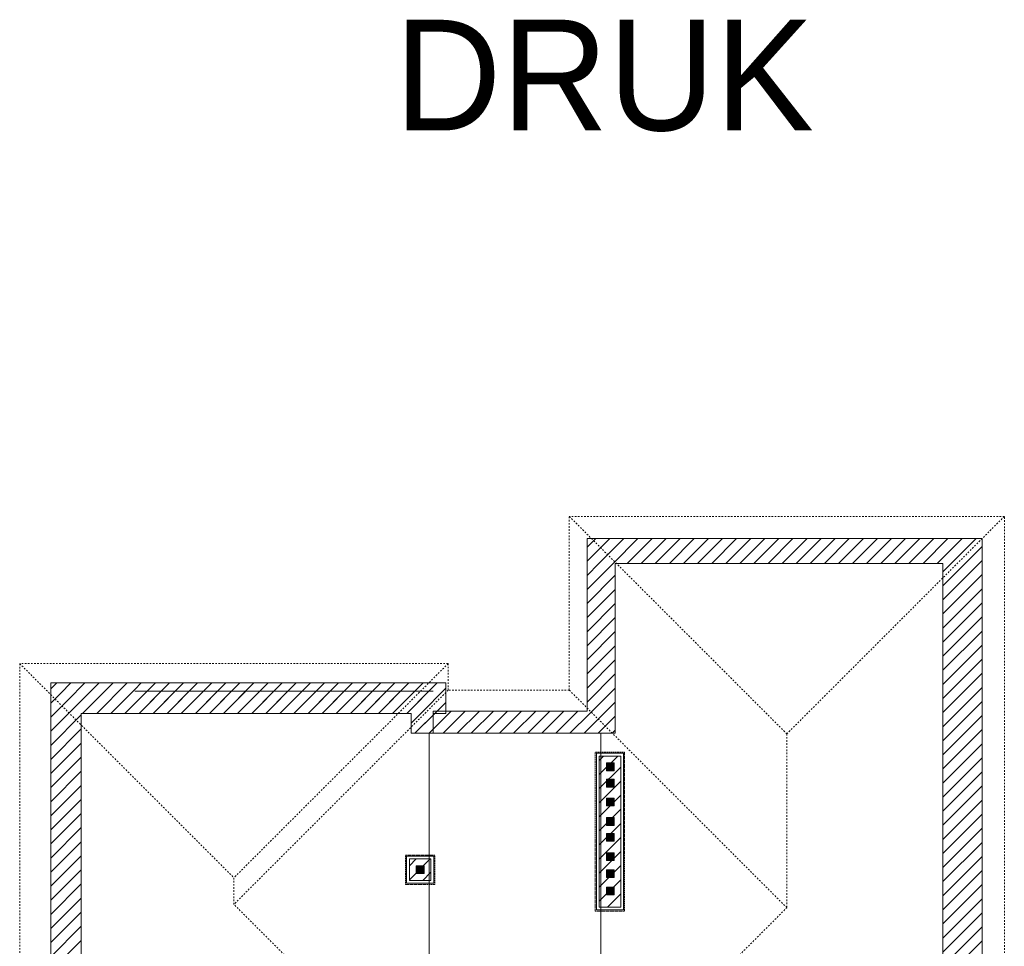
# Model space of a CAD drawing. Header units: millimetres. Extents: x -146116 to 602001, y -318793 to 100489.
# Tile 5 of 100: x 315219 to 333009, y -287675 to -270934. Entities that reach past the tile are written whole.
import ezdxf

# ---------------------------------------------------------------- set-up
doc = ezdxf.new("R2010")
doc.units = ezdxf.units.MM
doc.header["$LTSCALE"] = 0.1
doc.header["$MEASUREMENT"] = 0
doc.linetypes.add('eks Rzut poddasza nieużytkowego$0$Krawędzie ukryte', pattern=[391.222223, 282.222223, -109])
doc.linetypes.add('eks Rzut poddasza nieużytkowego$0$Przerywana', pattern=[564.444447, 282.222223, -282.222223])
doc.layers.get('0').update_dxf_attribs({"color": 8})
doc.layers.add('eks Rzut poddasza nieużytkowego$0$poziom_4 (1)_8_2D - Ogólne_Nr_pióra__19', color=8, linetype='Continuous')
doc.layers.add('REWIZJA_1', color=6, linetype='Continuous')
for name, color, linetype, lineweight in [('eks Rzut poddasza nieużytkowego$0$poziom_4 (1)_8_2D - Ogólne_Nr_pióra__1_Nr_pióra__7', 8, 'Continuous', 18), ('eks Rzut poddasza nieużytkowego$0$poziom_4 (1)_8_2D - Ogólne_Nr_pióra__21_Nr_pióra__7', 8, 'Continuous', 18), ('eks Rzut poddasza nieużytkowego$0$poziom_4 (1)_8_2D - Ogólne_Nr_pióra__7_Nr_pióra__7', 8, 'Continuous', 18), ('eks Rzut poddasza nieużytkowego$0$poziom_4 (1)_8_Konstrukcja - Dachy_Nr_pióra__92_Nr_pióra__2', 8, 'Continuous', 18), ('eks Rzut poddasza nieużytkowego$0$poziom_4 (1)_8_Konstrukcja - Stropy_Nr_pióra__81_Nr_pióra__4', 8, 'Continuous', 18), ('eks Rzut poddasza nieużytkowego$0$poziom_4 (1)_8_Konstrukcja - Ściany zew_Nr_pióra__107_Nr_pióra__10', 8, 'Continuous', 18), ('eks Rzut poddasza nieużytkowego$0$poziom_4 (1)_8_Konstrukcja - Ściany zew_Nr_pióra__27_Nr_pióra__7', 8, 'Continuous', 18)]:
    doc.layers.add(name, color=color, linetype=linetype, lineweight=lineweight)
doc.styles.add('eks Rzut poddasza nieużytkowego$0$Standard', font='txt')
pattern_1 = [(45, (114989.65, -22556.34), (127.2792, -127.2792), [])]

# ---------------------------------------------------------------- blocks, each defined once
blk = doc.blocks.new('eks Rzut poddasza nieużytkowego')
at = {"layer": 'eks Rzut poddasza nieużytkowego$0$poziom_4 (1)_8_2D - Ogólne_Nr_pióra__19', "linetype": 'Continuous', "lineweight": 0, "true_color": 0xffffff}
for points in [[(125091, 8623), (125231, 8623), (125231, 8763), (125091, 8763)], [(125091, 8328), (125231, 8328), (125231, 8468), (125091, 8468)], [(125091, 7989), (125231, 7989), (125231, 8129), (125091, 8129)], [(125091, 7636), (125231, 7636), (125231, 7776), (125091, 7776)], [(125091, 7352), (125231, 7352), (125231, 7492), (125091, 7492)], [(125091, 6999), (125231, 6999), (125231, 7139), (125091, 7139)], [(121655, 6765), (121795, 6765), (121795, 6905), (121655, 6905)], [(125091, 6694), (125231, 6694), (125231, 6834), (125091, 6834)], [(125091, 6382), (125231, 6382), (125231, 6522), (125091, 6522)]]:
    blk.add_hatch(color=7, dxfattribs=at).paths.add_polyline_path(points)
at = {"layer": 'eks Rzut poddasza nieużytkowego$0$poziom_4 (1)_8_Konstrukcja - Ściany zew_Nr_pióra__107_Nr_pióra__10', "linetype": 'Continuous', "lineweight": 18, "true_color": 0xaaaaaa}
h = blk.add_hatch(dxfattribs=at)
h.set_pattern_fill('BLOCZKI_CERAMICZNE_0008', color=253, angle=180, style=0, pattern_type=2)
h.set_pattern_definition(pattern_1)
h.paths.add_polyline_path([(124740, 12369), (131170, 12369), (131880, 12819), (124740, 12819)])
h = blk.add_hatch(dxfattribs=at)
h.set_pattern_fill('BLOCZKI_CERAMICZNE_0008', color=253, angle=180, style=0, pattern_type=2)
h.set_pattern_definition(pattern_1)
h.paths.add_polyline_path([(131170, 12369), (131170, 849), (131880, 849), (131880, 12819)])
h = blk.add_hatch(dxfattribs=at)
h.set_pattern_fill('BLOCZKI_CERAMICZNE_0008', color=253, angle=180, style=0, pattern_type=2)
h.set_pattern_definition(pattern_1)
h.paths.add_polyline_path([(125250, 9299), (125250, 12369), (124740, 12369), (124740, 9699)])
h = blk.add_hatch(dxfattribs=at)
h.set_pattern_fill('BLOCZKI_CERAMICZNE_0008', color=253, angle=180, style=0, pattern_type=2)
h.set_pattern_definition(pattern_1)
h.paths.add_polyline_path([(115050, 10209), (115050, 774), (115600, 774), (115600, 9659)])
h = blk.add_hatch(dxfattribs=at)
h.set_pattern_fill('BLOCZKI_CERAMICZNE_0008', color=253, angle=180, style=0, pattern_type=2)
h.set_pattern_definition(pattern_1)
h.paths.add_polyline_path([(116570, 10209), (115050, 10209), (115600, 9659), (116570, 9659)])
h = blk.add_hatch(dxfattribs=at)
h.set_pattern_fill('BLOCZKI_CERAMICZNE_0008', color=253, angle=180, style=0, pattern_type=2)
h.set_pattern_definition(pattern_1)
h.paths.add_polyline_path([(122190, 10209), (116570, 10209), (116570, 9659), (122190, 9659)])
h = blk.add_hatch(dxfattribs=at)
h.set_pattern_fill('BLOCZKI_CERAMICZNE_0008', color=253, angle=180, style=0, pattern_type=2)
h.set_pattern_definition(pattern_1)
h.paths.add_polyline_path([(121960, 10059), (116570, 10059), (116570, 9659), (121560, 9659)])
h = blk.add_hatch(dxfattribs=at)
h.set_pattern_fill('BLOCZKI_CERAMICZNE_0008', color=253, angle=180, style=0, pattern_type=2)
h.set_pattern_definition(pattern_1)
h.paths.add_polyline_path([(124740, 9699), (121960, 9699), (121560, 9299), (125250, 9299)])
h = blk.add_hatch(dxfattribs=at)
h.set_pattern_fill('BLOCZKI_CERAMICZNE_0008', color=253, angle=180, style=0, pattern_type=2)
h.set_pattern_definition(pattern_1)
h.paths.add_polyline_path([(121560, 9299), (121920, 9659), (121560, 9659)])
h = blk.add_hatch(dxfattribs=at)
h.set_pattern_fill('BLOCZKI_CERAMICZNE_0008', color=253, angle=180, style=0, pattern_type=2)
h.set_pattern_definition(pattern_1)
h.paths.add_polyline_path([(121960, 9299), (121960, 9659), (121560, 9659), (121560, 9299)])
h = blk.add_hatch(dxfattribs=at)
h.set_pattern_fill('BLOCZKI_CERAMICZNE_0008', color=253, angle=180, style=0, pattern_type=2)
h.set_pattern_definition(pattern_1)
h.paths.add_polyline_path([(121960, 9299), (121960, 9659), (121560, 9659), (121560, 9299)])
h = blk.add_hatch(dxfattribs=at)
h.set_pattern_fill('BLOCZKI_CERAMICZNE_0008', color=253, angle=180, style=0, pattern_type=2)
h.set_pattern_definition(pattern_1)
h.paths.add_polyline_path([(125350, 6159), (125350, 8889), (124960, 8889), (124960, 6159)])
h = blk.add_hatch(dxfattribs=at)
h.set_pattern_fill('BLOCZKI_CERAMICZNE_0008', color=253, angle=180, style=0, pattern_type=2)
h.set_pattern_definition(pattern_1)
h.paths.add_polyline_path([(121920, 6639), (121920, 7029), (121530, 7029), (121530, 6639)])
at = {"layer": 'eks Rzut poddasza nieużytkowego$0$poziom_4 (1)_8_2D - Ogólne_Nr_pióra__1_Nr_pióra__7', "color": 7, "linetype": 'eks Rzut poddasza nieużytkowego$0$Przerywana', "lineweight": 18}
for p, q in [((124420, 13219), (128350, 9289)), ((132280, 13219), (124420, 13219)), ((124420, 10079), (124420, 13219)), ((132280, 13219), (128350, 9289)), ((132280, -7256), (132280, 13219)), ((114490, 10559), (118360, 6689)), ((122230, 10559), (114490, 10559)), ((114490, -23056), (114490, 10559)), ((122230, 10559), (118360, 6689)), ((122230, 10079), (122230, 10559)), ((122230, 10079), (118360, 6209)), ((124420, 10079), (122230, 10079)), ((124420, 10079), (128350, 6149)), ((128350, 9289), (128350, 6149)), ((118360, 6689), (118360, 6209)), ((123385, 1184), (118360, 6209)), ((123385, 1184), (128350, 6149))]:
    blk.add_line(p, q, dxfattribs=at)
at = {"layer": 'eks Rzut poddasza nieużytkowego$0$poziom_4 (1)_8_2D - Ogólne_Nr_pióra__1_Nr_pióra__7', "color": 7, "linetype": 'eks Rzut poddasza nieużytkowego$0$Krawędzie ukryte', "lineweight": 18, "flags": 128}
for points in [[(125420, 6089), (124890, 6089), (124890, 8959), (125420, 8959)], [(121990, 6569), (121460, 6569), (121460, 7099), (121990, 7099)]]:
    blk.add_lwpolyline(points, close=True, dxfattribs=at)
at = {"layer": 'eks Rzut poddasza nieużytkowego$0$poziom_4 (1)_8_2D - Ogólne_Nr_pióra__1_Nr_pióra__7', "color": 7, "linetype": 'Continuous', "lineweight": 18, "flags": 128}
for points in [[(125091, 8623), (125231, 8623), (125231, 8763), (125091, 8763)], [(125091, 8328), (125231, 8328), (125231, 8468), (125091, 8468)], [(125091, 7989), (125231, 7989), (125231, 8129), (125091, 8129)], [(125091, 7636), (125231, 7636), (125231, 7776), (125091, 7776)], [(125091, 7352), (125231, 7352), (125231, 7492), (125091, 7492)], [(125091, 6999), (125231, 6999), (125231, 7139), (125091, 7139)], [(121655, 6765), (121795, 6765), (121795, 6905), (121655, 6905)], [(125091, 6694), (125231, 6694), (125231, 6834), (125091, 6834)], [(125091, 6382), (125231, 6382), (125231, 6522), (125091, 6522)]]:
    blk.add_lwpolyline(points, close=True, dxfattribs=at)
at = {"layer": 'eks Rzut poddasza nieużytkowego$0$poziom_4 (1)_8_2D - Ogólne_Nr_pióra__21_Nr_pióra__7', "color": 7, "linetype": 'Continuous', "lineweight": 18}
blk.add_line((121560, 9299), (121960, 9299), dxfattribs=at)
at = {"layer": 'eks Rzut poddasza nieużytkowego$0$poziom_4 (1)_8_2D - Ogólne_Nr_pióra__7_Nr_pióra__7', "color": 7, "linetype": 'Continuous', "lineweight": 18}
for p, q in [((125091, 8623), (125231, 8763)), ((125091, 8328), (125231, 8468)), ((125091, 7989), (125231, 8129)), ((125091, 7636), (125231, 7776)), ((125091, 7352), (125231, 7492)), ((125091, 6999), (125231, 7139)), ((121655, 6765), (121795, 6905)), ((125091, 6694), (125231, 6834)), ((125091, 6382), (125231, 6522))]:
    blk.add_line(p, q, dxfattribs=at)
at = {"layer": 'eks Rzut poddasza nieużytkowego$0$poziom_4 (1)_8_Konstrukcja - Dachy_Nr_pióra__92_Nr_pióra__2', "color": 7, "linetype": 'Continuous', "lineweight": 18, "flags": 128}
for points in [[(121890, 709), (121890, 9299)], [(124990, 9299), (124990, 709)]]:
    blk.add_lwpolyline(points, dxfattribs=at)
at = {"layer": 'eks Rzut poddasza nieużytkowego$0$poziom_4 (1)_8_Konstrukcja - Dachy_Nr_pióra__92_Nr_pióra__2', "color": 23, "linetype": 'Continuous', "lineweight": 18, "true_color": 0xbf8080, "flags": 128}
blk.add_lwpolyline([(121890, 9299), (124990, 9299)], dxfattribs=at)
at = {"layer": 'eks Rzut poddasza nieużytkowego$0$poziom_4 (1)_8_Konstrukcja - Stropy_Nr_pióra__81_Nr_pióra__4', "color": 7, "linetype": 'Continuous', "lineweight": 18, "flags": 128}
blk.add_lwpolyline([(121560, 9659), (115600, 9659), (115600, 9299), (115600, 669), (121890, 669), (121890, 699), (124990, 699), (124990, 669), (131170, 669), (131170, 12369), (125250, 12369), (125250, 9299), (121560, 9299)], close=True, dxfattribs=at)
at = {"layer": 'eks Rzut poddasza nieużytkowego$0$poziom_4 (1)_8_Konstrukcja - Stropy_Nr_pióra__81_Nr_pióra__4', "color": 251, "linetype": 'Continuous', "lineweight": 18, "true_color": 0x6a6a6a, "flags": 128}
for points in [[(124910, 8939), (125400, 8939), (125400, 6109), (124910, 6109)], [(121970, 7079), (121480, 7079), (121480, 6589), (121970, 6589)]]:
    blk.add_lwpolyline(points, close=True, dxfattribs=at)
at = {"layer": 'eks Rzut poddasza nieużytkowego$0$poziom_4 (1)_8_Konstrukcja - Ściany zew_Nr_pióra__27_Nr_pióra__7', "color": 7, "linetype": 'Continuous', "lineweight": 18, "flags": 128}
for points in [[(131880, 12819), (124740, 12819)], [(124740, 12819), (124740, 12369)], [(131880, 849), (131880, 12819)], [(124740, 12369), (124740, 9699)], [(125250, 9299), (125250, 12369)], [(125250, 12369), (131170, 12369)], [(131170, 12369), (131170, 849)], [(115050, 10209), (115050, 774)], [(116570, 10209), (115050, 10209)], [(122190, 10209), (116570, 10209)], [(122190, 9659), (122190, 10209)], [(121960, 10059), (116570, 10059)], [(115600, 774), (115600, 9659)], [(115600, 9659), (116570, 9659)], [(116570, 9659), (121560, 9659)], [(116570, 9659), (121560, 9659)], [(121560, 9659), (121560, 9299)], [(121560, 9659), (121560, 9299)], [(121560, 9659), (121560, 9299)], [(124740, 9699), (121960, 9699)], [(121960, 9699), (121960, 9659)], [(121960, 9299), (121960, 9659)], [(121960, 9299), (121960, 9659)], [(121960, 9659), (122190, 9659)], [(121560, 9299), (125250, 9299)], [(125350, 8889), (124960, 8889)], [(124960, 8889), (124960, 6159)], [(125350, 6159), (125350, 8889)], [(121920, 7029), (121530, 7029)], [(121530, 7029), (121530, 6639)], [(121920, 6639), (121920, 7029)], [(121530, 6639), (121920, 6639)], [(124960, 6159), (125350, 6159)]]:
    blk.add_lwpolyline(points, dxfattribs=at)
at = {"insert": (121261, 22192), "char_height": 2000, "attachment_point": 1, "style": 'eks Rzut poddasza nieużytkowego$0$Standard'}
blk.add_mtext_dynamic_manual_height_columns('DRUK', width=43350.52, gutter_width=1, heights=[0], dxfattribs=at)

msp = doc.modelspace()

# ---------------------------------------------------------------- block references
at = {"layer": 'REWIZJA_1'}
msp.add_blockref('eks Rzut poddasza nieużytkowego', (200730, -293126), dxfattribs=at)

doc.saveas('drawing.dxf')
